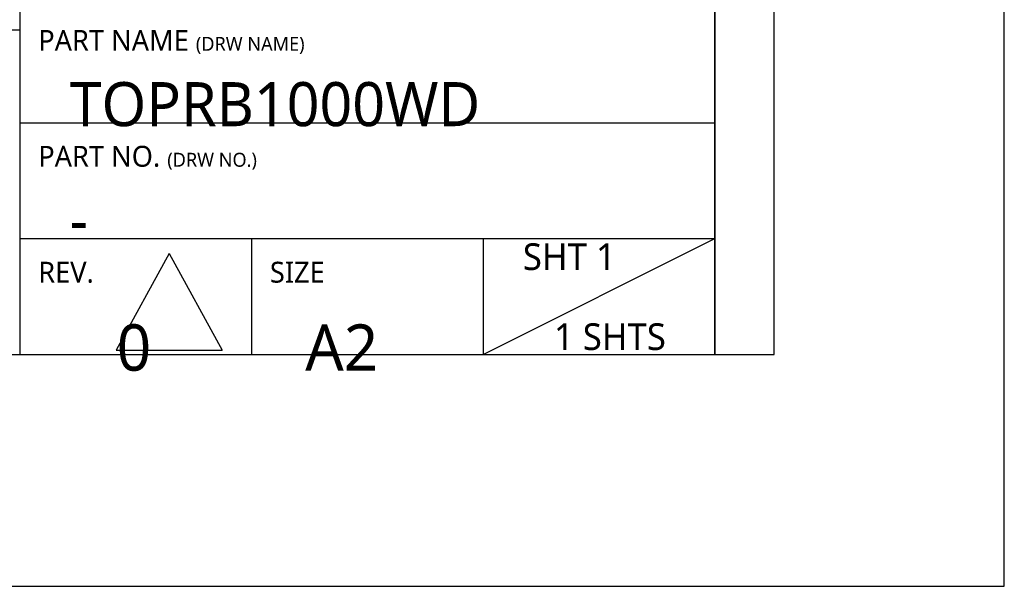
# Model space of a CAD drawing. Header units: millimetres. Extents: x 0 to 1188, y 0 to 840.
# Tile 11 of 30: x 1018 to 1188, y 0 to 98. Entities that reach past the tile are written whole.
import ezdxf

# ---------------------------------------------------------------- set-up
doc = ezdxf.new("R2010")
doc.units = ezdxf.units.MM
doc.header["$LTSCALE"] = 65.34
doc.layers.add('00_TOPRB1000WD-FORMAT', color=7, linetype='CONTINUOUS')
doc.styles.add('TEXTSTYLE_2', font='malgun.ttf')

msp = doc.modelspace()

# ---------------------------------------------------------------- linework, layer by layer
at = {"layer": '00_TOPRB1000WD-FORMAT', "color": 7, "linetype": 'Continuous'}
for p, q in [((1188, 0), (1188, 840)), ((1148.282653, 40), (1148, 800)), ((1138, 40), (1138, 790)), ((40, 40), (1148.282653, 40)), ((0, 0), (1188, 0))]:
    msp.add_line(p, q, dxfattribs=at)
at = {"layer": '00_TOPRB1000WD-FORMAT', "color": 2, "linetype": 'Continuous'}
for p, q in [((1017.999978, 171.999965), (1017.999978, 39.999965)), ((1137.999978, 171.999965), (1137.999978, 39.999965)), ((897.999978, 95.999965), (1017.999978, 95.999965)), ((1017.999978, 79.999965), (1137.999978, 79.999965)), ((1017.999978, 59.999965), (1137.999978, 59.999965)), ((1057.999978, 59.999965), (1057.999978, 39.999965)), ((1097.999978, 59.999965), (1097.999978, 39.999965)), ((1043.799546, 57.423589), (1034.63055, 40.748437)), ((1043.799546, 57.423589), (1052.968542, 40.748437)), ((897.999978, 39.999965), (1137.999978, 39.999965)), ((1034.63055, 40.748437), (1052.968542, 40.748437))]:
    msp.add_line(p, q, dxfattribs=at)
at = {"layer": '00_TOPRB1000WD-FORMAT', "color": 1, "linetype": 'Continuous'}
msp.add_line((1098.003535, 40.001633), (1137.999028, 59.998644), dxfattribs=at)

# ---------------------------------------------------------------- texts
at = {"layer": '00_TOPRB1000WD-FORMAT', "color": 2, "linetype": 'Continuous', "line_spacing_factor": 0.9, "style": 'TEXTSTYLE_2'}
for s, insert, char_height, width, attachment_point in [('PART NAME {\\H0.6667x;(DRW NAME)\\P\\P\\H3.3333x;  \\H0.95x;TOPRB1000WD}', (1021.199978, 95.999965), 3.6, 80.69419054, 1), ('PART NO. {\\H0.6667x;(DRW NO.)\\P\\P\\H3.3333x;  \\H0.95x;-}', (1021.199978, 75.999965), 3.6, 44.55790919, 1), ('SHT 1\\P          \\P         1 SHTS', (1112.893861, 59.179867), 4.6, 41.00814815, 2), ('REV.\\P\\P{\\H2.2222x;     0}', (1021.199978, 55.999965), 3.6, 25.68888889, 1), ('SIZE\\P\\P     {\\H2.2222x;A2}', (1061.199978, 55.999965), 3.6, 22.25185185, 1)]:
    msp.add_mtext(s, dxfattribs=dict(at, insert=insert, char_height=char_height, width=width, attachment_point=attachment_point))

doc.saveas('drawing.dxf')
